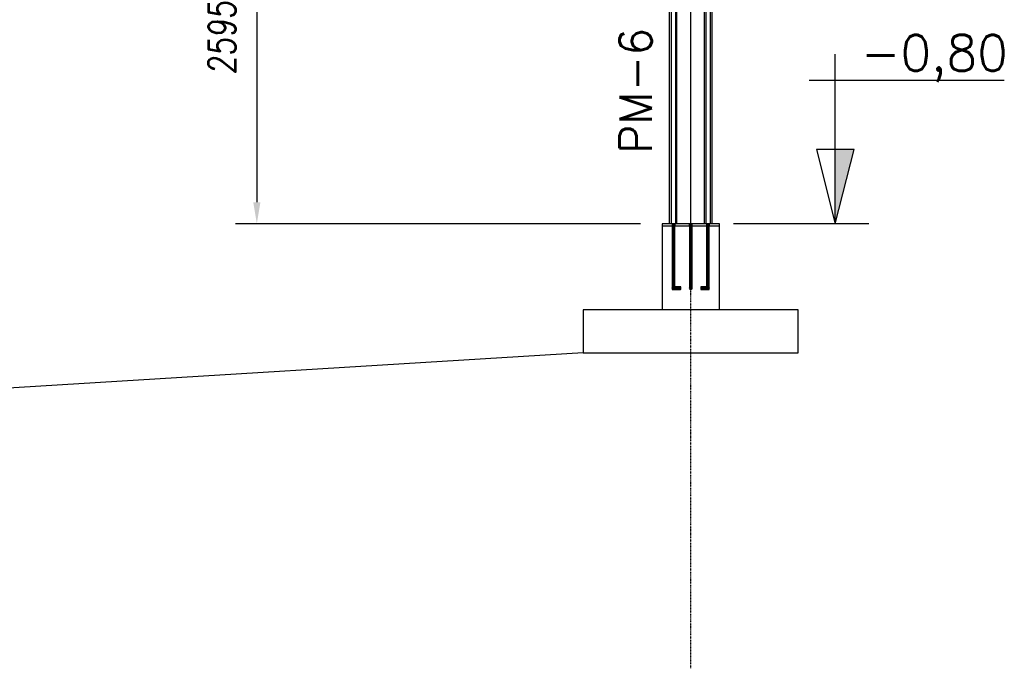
# Model space of a CAD drawing. Extents: x 551880 to 585869, y 94458 to 133000.
# Tile 38 of 42: x 578994 to 585869, y 120957 to 125482. Entities that reach past the tile are written whole.
import ezdxf
from ezdxf.enums import TextEntityAlignment as Align

# ---------------------------------------------------------------- set-up
doc = ezdxf.new("R2010")
doc.units = 0
doc.header["$LTSCALE"] = 10
doc.header["$MEASUREMENT"] = 0
doc.linetypes.add('DASHDOT', pattern=[1, 0.5, -0.25, 0, -0.25])
doc.linetypes.add('HIDDEN', pattern=[0.375, 0.25, -0.125])
doc.layers.get('0').update_dxf_attribs({"linetype": 'CONTINUOUS'})
doc.layers.get('Defpoints').update_dxf_attribs({"linetype": 'CONTINUOUS'})
for name, color, linetype in [('A', 2, 'DASHDOT'), ('COTAS', 7, 'CONTINUOUS'), ('FORIR', 4, 'CONTINUOUS'), ('G', 3, 'CONTINUOUS'), ('G-SIMBOLO', 4, 'CONTINUOUS'), ('mark3d', 2, 'CONTINUOUS'), ('TR', 6, 'HIDDEN'), ('TXT1', 7, 'CONTINUOUS')]:
    doc.layers.add(name, color=color, linetype=linetype)
doc.styles.add('PADRAO MTL', font='txt.shx', dxfattribs={"width": 0.8, "oblique": 5})
doc.styles.add('POS', font='ROMANS', dxfattribs={"width": 0.7})
doc.styles.get("Standard").update_dxf_attribs({"font": 'txt.shx', "width": 0.7, "oblique": 5})
doc.dimstyles.new('1-75', dxfattribs={"dimscale": 75, "dimtxt": 2.5, "dimasz": 2, "dimexe": 2, "dimexo": 2, "dimgap": 2, "dimtad": 1, "dimdec": 0, "dimdsep": 46, "dimtxsty": 'PADRAO MTL', "dimcen": 3, "dimclrd": 1, "dimclre": 1, "dimclrt": 7, "dimadec": 0, "dimazin": 0, "dimtfac": 1, "dimtdec": 0, "dimtmove": 0, "dimatfit": 3, "dimfxl": 1, "dimtfill": 1, "dimtolj": 1, "dimarcsym": 0})

# ---------------------------------------------------------------- blocks, each defined once
blk = doc.blocks.new('3D_INFOM')
blk.add_point((0, 0))
at = {"layer": 'FORIR', "flags": 1}
blk.add_attdef('MARK', (7.6, -4.3), '', height=5.26, dxfattribs=at)
blk = doc.blocks.new('Nivel_vd')
at = {"layer": 'G-SIMBOLO'}
for p, q in [((7.095, 0), (7.095, 11.813)), ((5.282, 10), (18.897, 10))]:
    blk.add_line(p, q, dxfattribs=at)
at = {"layer": 'G-SIMBOLO', "linetype": 'Continuous'}
blk.add_line((9.429, 0), (0, 0), dxfattribs=at)
at = {"layer": 'G-SIMBOLO'}
blk.add_lwpolyline([(7.095, 0), (8.407, 5.163), (5.782, 5.163)], close=True, dxfattribs=at)
blk.add_solid([(7.095, 0), (8.407, 5.163), (7.095, 5.163)], dxfattribs=at)
at = {"layer": 'G-SIMBOLO', "color": 2}
blk.add_attdef('0000', (8.322, 10.663), '', height=2.5, dxfattribs=at)
blk = doc.blocks.new('*D75')
at = {"layer": 'COTAS', "color": 1, "lineweight": -2, "transparency": 16777216}
for p, q in [((583379.7, 126654.4), (580500.2, 126654.4)), ((580650.2, 126504.4), (580650.2, 124208.9)), ((583329.6, 124058.9), (580500.2, 124058.9))]:
    blk.add_line(p, q, dxfattribs=at)
at = {"layer": 'COTAS', "color": 1, "transparency": 16777216}
for points in [[(580625.2, 126504.4), (580675.2, 126504.4), (580650.2, 126654.4)], [(580625.2, 124208.9), (580675.2, 124208.9), (580650.2, 124058.9)]]:
    blk.add_solid(points, dxfattribs=at)
at = {"layer": 'Defpoints', "color": 0, "transparency": 16777216}
for p in [(583529.7, 126654.4), (580650.2, 124058.9), (583479.6, 124058.9)]:
    blk.add_point(p, dxfattribs=at)
at = {"layer": 'COTAS', "color": 7, "transparency": 16777216, "insert": (580406.4, 125356.7), "char_height": 187.5, "attachment_point": 5, "rotation": 90, "style": 'PADRAO MTL', "bg_fill": 3, "box_fill_scale": 1.25, "bg_fill_color": 256, "bg_fill_true_color": 13158600, "bg_fill_transparency": 0}
blk.add_mtext('\\A1;2595', dxfattribs=at)
blk = doc.blocks.new('mark3d1')
at = {"layer": 'mark3d', "color": 4, "style": 'POS'}
blk.add_attdef('MARK', text='', height=3, dxfattribs=at).set_placement((7.179, -1.226), align=Align.CENTER)

msp = doc.modelspace()

# ---------------------------------------------------------------- linework, layer by layer
for p, q in [((583479.6, 124043), (583479.6, 123459)), ((583879.6, 123459), (583879.6, 124043)), ((584429.6, 123459), (582929.6, 123459)), ((582929.6, 123459), (582929.6, 123159)), ((584429.6, 123159), (584429.6, 123459)), ((582929.6, 123159), (584429.6, 123159))]:
    msp.add_line(p, q)
at = {"layer": 'A'}
msp.add_line((583679.6, 120957.3), (583679.6, 132395.4), dxfattribs=at)
at = {"layer": 'COTAS'}
msp.add_line((582929.6, 123159), (569429.6, 122329), dxfattribs=at)
at = {"layer": 'G'}
for p, q in [((583529.6, 128701), (583529.6, 124058.9)), ((583829.6, 124058.9), (583829.6, 128701)), ((583573.6, 128597), (583573.6, 124058.9)), ((583785.7, 128597), (583785.7, 124058.9)), ((583679.6, 124058.9), (583679.6, 128554)), ((583879.6, 124058.9), (583479.6, 124058.9)), ((583479.6, 124058.9), (583479.6, 124042.9)), ((583479.6, 124042.9), (583879.6, 124042.9)), ((583552.9, 124058.9), (583550.1, 124058.9)), ((583559.6, 124058.9), (583552.9, 124058.9)), ((583566.4, 124058.9), (583559.6, 124058.9)), ((583569.1, 124058.9), (583566.4, 124058.9)), ((583879.6, 124042.9), (583879.6, 124058.9))]:
    msp.add_line(p, q, dxfattribs=at)
at = {"layer": 'TR'}
for p, q in [((583582.5, 124058.9), (583582.5, 128987.5)), ((583776.7, 124058.9), (583776.7, 128987.5)), ((583816.9, 124058.9), (583816.9, 128671.5)), ((583542.3, 126677.6), (583542.3, 124058.9)), ((583549.1, 124058.9), (583549.1, 124042.9)), ((583550.1, 124058.9), (583550.1, 124042.9)), ((583550.1, 124042.9), (583550.1, 123608.9)), ((583552.9, 124058.9), (583552.9, 123615.7)), ((583552.9, 124058.9), (583552.9, 124042.9)), ((583552.9, 124042.9), (583552.9, 123602.2)), ((583559.6, 124042.9), (583559.6, 124058.9)), ((583559.6, 124058.9), (583559.6, 124042.9)), ((583559.6, 124042.9), (583559.6, 123599.4)), ((583566.4, 124042.9), (583566.4, 124058.9)), ((583566.4, 124058.9), (583566.4, 124042.9)), ((583566.4, 124042.9), (583566.4, 123602.2)), ((583566.4, 124042.9), (583566.4, 123615.7)), ((583569.1, 124042.9), (583569.1, 124058.9)), ((583569.1, 123608.9), (583569.1, 124042.9)), ((583570.1, 124042.9), (583570.1, 124058.9)), ((583669.1, 124058.9), (583669.1, 124042.9)), ((583670.1, 124058.9), (583670.1, 124042.9)), ((583670.1, 124042.9), (583670.1, 123608.9)), ((583672.9, 124058.9), (583672.9, 124042.9)), ((583672.9, 124042.9), (583672.9, 123602.2)), ((583679.6, 124058.9), (583679.6, 124042.9)), ((583679.6, 124042.9), (583679.6, 123599.4)), ((583686.4, 124042.9), (583686.4, 124058.9)), ((583686.4, 124058.9), (583686.4, 124042.9)), ((583686.4, 124042.9), (583686.4, 123602.2)), ((583689.1, 124042.9), (583689.1, 124058.9)), ((583689.1, 123608.9), (583689.1, 124042.9)), ((583690.1, 124042.9), (583690.1, 124058.9)), ((583789.1, 124058.9), (583789.1, 124042.9)), ((583792.9, 124058.9), (583790.1, 124058.9)), ((583790.1, 124058.9), (583790.1, 124042.9)), ((583790.1, 124042.9), (583790.1, 123608.9)), ((583799.6, 124058.9), (583792.9, 124058.9)), ((583792.9, 124058.9), (583792.9, 124042.9)), ((583792.9, 124042.9), (583792.9, 123602.2)), ((583806.4, 124058.9), (583799.6, 124058.9)), ((583799.6, 124058.9), (583799.6, 124042.9)), ((583799.6, 124042.9), (583799.6, 123599.4)), ((583806.4, 124042.9), (583806.4, 124058.9)), ((583806.4, 124058.9), (583806.4, 124042.9)), ((583809.1, 124058.9), (583806.4, 124058.9)), ((583806.4, 124042.9), (583806.4, 123602.2)), ((583809.1, 124042.9), (583809.1, 124058.9)), ((583809.1, 123608.9), (583809.1, 124042.9)), ((583810.1, 124042.9), (583810.1, 124058.9)), ((583550.1, 123608.9), (583552.9, 123615.7)), ((583559.6, 123618.5), (583552.9, 123615.7)), ((583552.9, 123615.7), (583559.6, 123618.5)), ((583559.6, 123618.5), (583552.9, 123615.7)), ((583552.9, 123615.7), (583559.6, 123618.5)), ((583566.4, 123615.7), (583559.6, 123618.5)), ((583559.6, 123618.5), (583566.4, 123615.7)), ((583566.4, 123615.7), (583559.6, 123618.5)), ((583559.6, 123618.5), (583566.4, 123615.7)), ((583559.6, 123608.9), (583566.4, 123615.7)), ((583566.4, 123615.7), (583569.1, 123618.5)), ((583566.4, 123615.7), (583569.1, 123608.9)), ((583566.4, 123615.7), (583569.1, 123615.7)), ((583609.6, 123618.5), (583569.1, 123618.5)), ((583569.1, 123615.7), (583609.6, 123615.7)), ((583609.6, 123615.7), (583609.6, 123618.5)), ((583609.6, 123608.9), (583609.6, 123615.7)), ((583670.1, 123608.9), (583672.9, 123615.7)), ((583679.6, 123618.5), (583672.9, 123615.7)), ((583672.9, 123615.7), (583679.6, 123618.5)), ((583686.4, 123615.7), (583679.6, 123618.5)), ((583679.6, 123618.5), (583686.4, 123615.7)), ((583686.4, 123615.7), (583689.1, 123608.9)), ((583790.1, 123618.5), (583749.6, 123618.5)), ((583749.6, 123618.5), (583749.6, 123615.7)), ((583749.6, 123615.7), (583790.1, 123615.7)), ((583749.6, 123615.7), (583749.6, 123608.9)), ((583792.9, 123615.7), (583790.1, 123618.5)), ((583790.1, 123608.9), (583792.9, 123615.7)), ((583790.1, 123615.7), (583792.9, 123615.7)), ((583799.6, 123618.5), (583792.9, 123615.7)), ((583792.9, 123615.7), (583799.6, 123618.5)), ((583799.6, 123608.9), (583792.9, 123615.7)), ((583806.4, 123615.7), (583799.6, 123618.5)), ((583799.6, 123618.5), (583806.4, 123615.7)), ((583806.4, 123615.7), (583809.1, 123608.9)), ((583806.4, 123615.7), (583806.4, 123615.7)), ((583550.1, 123608.9), (583550.1, 123608.9)), ((583550.1, 123608.9), (583552.9, 123602.2)), ((583550.1, 123608.9), (583550.1, 123599.4)), ((583550.1, 123599.4), (583552.9, 123602.2)), ((583550.1, 123599.4), (583609.6, 123599.4)), ((583552.9, 123602.2), (583559.6, 123608.9)), ((583552.9, 123602.2), (583559.6, 123608.9)), ((583552.9, 123602.2), (583552.9, 123602.2)), ((583552.9, 123602.2), (583559.6, 123599.4)), ((583559.6, 123599.4), (583552.9, 123602.2)), ((583552.9, 123602.2), (583566.4, 123602.2)), ((583552.9, 123602.2), (583559.6, 123599.4)), ((583552.9, 123602.2), (583559.6, 123599.4)), ((583569.1, 123608.9), (583559.6, 123608.9)), ((583559.6, 123599.4), (583566.4, 123602.2)), ((583566.4, 123602.2), (583559.6, 123599.4)), ((583559.6, 123599.4), (583566.4, 123602.2)), ((583559.6, 123599.4), (583566.4, 123602.2)), ((583559.6, 123599.4), (583559.6, 123599.4)), ((583559.6, 123599.4), (583559.6, 123599.4)), ((583566.4, 123602.2), (583569.1, 123608.9)), ((583566.4, 123602.2), (583566.4, 123602.2)), ((583566.4, 123602.2), (583566.4, 123602.2)), ((583566.4, 123602.2), (583609.6, 123602.2)), ((583569.1, 123608.9), (583569.1, 123608.9)), ((583609.6, 123608.9), (583569.1, 123608.9)), ((583609.6, 123602.2), (583609.6, 123608.9)), ((583609.6, 123599.4), (583609.6, 123602.2)), ((583670.1, 123608.9), (583670.1, 123608.9)), ((583670.1, 123608.9), (583672.9, 123602.2)), ((583672.9, 123602.2), (583672.9, 123602.2)), ((583672.9, 123602.2), (583679.6, 123599.4)), ((583672.9, 123602.2), (583679.6, 123599.4)), ((583679.6, 123599.4), (583686.4, 123602.2)), ((583679.6, 123599.4), (583686.4, 123602.2)), ((583679.6, 123599.4), (583679.6, 123599.4)), ((583686.4, 123602.2), (583689.1, 123608.9)), ((583686.4, 123602.2), (583686.4, 123602.2)), ((583689.1, 123608.9), (583689.1, 123608.9)), ((583749.6, 123608.9), (583790.1, 123608.9)), ((583749.6, 123608.9), (583749.6, 123602.2)), ((583749.6, 123602.2), (583792.9, 123602.2)), ((583749.6, 123602.2), (583749.6, 123599.4)), ((583749.6, 123599.4), (583799.6, 123599.4)), ((583790.1, 123608.9), (583790.1, 123608.9)), ((583790.1, 123608.9), (583792.9, 123602.2)), ((583790.1, 123608.9), (583799.6, 123608.9)), ((583792.9, 123602.2), (583792.9, 123602.2)), ((583792.9, 123602.2), (583799.6, 123599.4)), ((583792.9, 123602.2), (583806.4, 123602.2)), ((583792.9, 123602.2), (583799.6, 123599.4)), ((583806.4, 123602.2), (583799.6, 123608.9)), ((583799.6, 123599.4), (583806.4, 123602.2)), ((583799.6, 123599.4), (583806.4, 123602.2)), ((583799.6, 123599.4), (583799.6, 123599.4)), ((583799.6, 123599.4), (583809.1, 123599.4)), ((583806.4, 123602.2), (583809.1, 123608.9)), ((583806.4, 123602.2), (583806.4, 123602.2)), ((583809.1, 123599.4), (583806.4, 123602.2)), ((583809.1, 123608.9), (583809.1, 123608.9)), ((583809.1, 123599.4), (583809.1, 123608.9))]:
    msp.add_line(p, q, dxfattribs=at)

# ---------------------------------------------------------------- block references
ref = msp.add_blockref('Nivel_vd', (583979.6, 124059), dxfattribs=dict(xscale=100, yscale=100, zscale=100))
ref.add_attrib('0000', '-0,80', (584865.9, 125125.2), dxfattribs={"layer": 'G-SIMBOLO', "color": 2, "height": 250})
at = {"layer": 'G'}
msp.add_blockref('3D_INFOM', (583679.6, 124050.9), dxfattribs=at)

# ---------------------------------------------------------------- next in the draw order: dimensions: what is measured, and where the dimension line sits
at = {"layer": 'COTAS'}
dim = msp.add_linear_dim(base=(580650.1729, 124058.9485), p1=(583529.7375, 126654.4238), p2=(583479.6235, 124058.9485), angle=90, dimstyle='1-75', dxfattribs=at)
dim.commit()
dim.dimension.update_dxf_attribs({"geometry": '*D75', "text_midpoint": (580406.4229, 125356.6862)})

# ---------------------------------------------------------------- next in the draw order: block references
at = {"layer": 'TXT1', "xscale": 75, "yscale": 75, "zscale": 75, "rotation": 90}
msp.add_blockref('mark3d1', (583315.6, 124447.5), dxfattribs=at).add_auto_attribs({'MARK': 'PM-6'})

doc.saveas('drawing.dxf')
